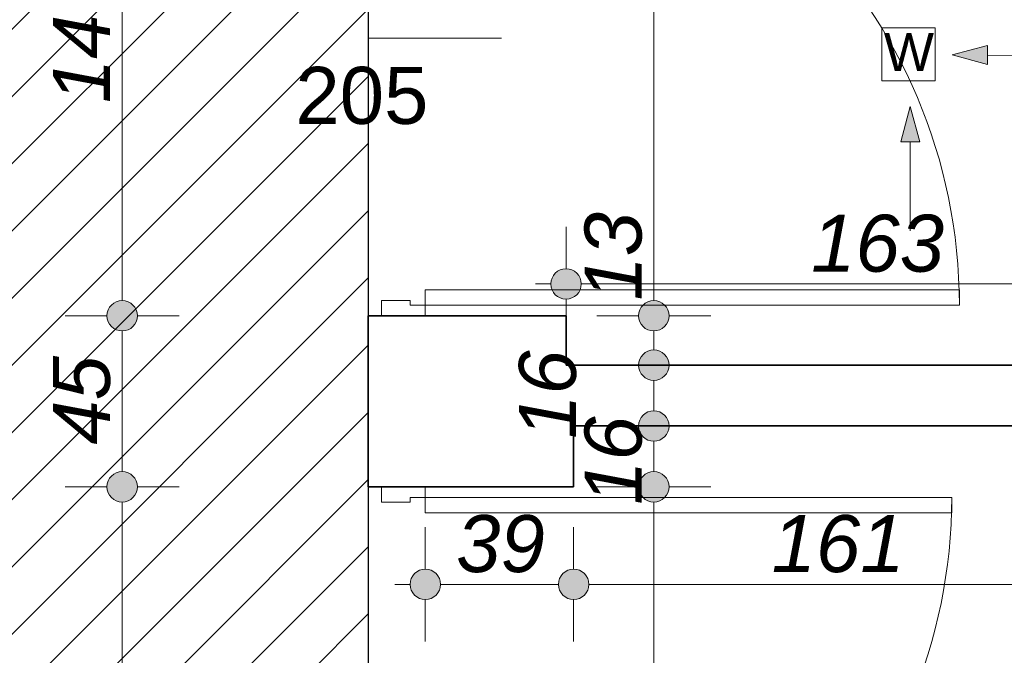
# Model space of a CAD drawing. Header units: millimetres. Extents: x -50073 to 84772, y -78870 to -35317.
# Tile 66 of 125: x 23348 to 25937, y -67144 to -65472. Entities that reach past the tile are written whole.
import ezdxf

# ---------------------------------------------------------------- set-up
doc = ezdxf.new("R2010")
doc.units = ezdxf.units.MM
doc.header["$MEASUREMENT"] = 0
for name, color, linetype, lineweight in [('Drzwi ArchiCAD_Nr_pióra__1', 7, 'Continuous', 0), ('Instalacje - Went_Klim_Nr_pióra__42', 150, 'Continuous', 13), ('Konstrukcja - Ściany zew_Nr_pióra__6', 7, 'Continuous', 35), ('Wymiarowanie - Ogólne_Nr_pióra__82', 114, 'Continuous', 13), ('Znaczniki drzwi ArchiCADa_Nr_pióra__1', 7, 'Continuous', 0), ('Znaczniki drzwi ArchiCADa_Nr_pióra__7', 7, 'Continuous', 70)]:
    doc.layers.add(name, color=color, linetype=linetype, lineweight=lineweight)
doc.layers.add('Wymiarowanie - Ogólne', color=7, linetype='Continuous')
doc.styles.add('GENERATED_STYLE_1', font='txt')
doc.styles.add('GENERATED_STYLE_3', font='txt')
doc.dimstyles.new('GENERATED_STYLE__1', dxfattribs={"dimtxt": 150, "dimasz": 152, "dimexe": 0.18, "dimexo": 0, "dimgap": 0.09, "dimtad": 1, "dimlfac": 0.1, "dimzin": 0, "dimdsep": 46, "dimtxsty": 'GENERATED_STYLE_3', "dimblk": 'ARROWHEAD_11', "dimblk1": 'ARROWHEAD_11', "dimblk2": 'ARROWHEAD_11', "dimcen": 0.09, "dimclrd": 114, "dimclre": 114, "dimclrt": 114, "dimazin": 0, "dimtfac": 1, "dimtdec": 4, "dimtmove": 0, "dimatfit": 3, "dimfxl": 1, "dimtolj": 1, "dimtzin": 0, "dimarcsym": 0})
doc.dimstyles.new('GENERATED_STYLE__2', dxfattribs={"dimtxt": 150, "dimasz": 152, "dimexe": 0.18, "dimexo": 0, "dimgap": 0.09, "dimtad": 1, "dimtih": 1, "dimtoh": 1, "dimlfac": 0.1, "dimzin": 0, "dimdsep": 46, "dimtxsty": 'GENERATED_STYLE_3', "dimblk": 'ARROWHEAD_11', "dimblk1": 'ARROWHEAD_11', "dimblk2": 'ARROWHEAD_11', "dimcen": 0.09, "dimclrd": 114, "dimclre": 114, "dimclrt": 114, "dimazin": 0, "dimtfac": 1, "dimtdec": 4, "dimtmove": 0, "dimatfit": 3, "dimfxl": 1, "dimtolj": 1, "dimtzin": 0, "dimarcsym": 0})
doc.dimstyles.new('GENERATED_STYLE__3', dxfattribs={"dimtxt": 150, "dimasz": 152, "dimexe": 0.18, "dimexo": 0, "dimgap": 0.09, "dimtad": 1, "dimlfac": 0.1, "dimzin": 0, "dimdsep": 46, "dimtxsty": 'GENERATED_STYLE_3', "dimblk": 'ARROWHEAD_11', "dimblk1": 'ARROWHEAD_11', "dimblk2": 'ARROWHEAD_11', "dimcen": 0.09, "dimclrd": 114, "dimclre": 114, "dimclrt": 114, "dimazin": 0, "dimtfac": 1, "dimtdec": 4, "dimtmove": 2, "dimatfit": 3, "dimfxl": 1, "dimtolj": 1, "dimtzin": 0, "dimarcsym": 0})

# ---------------------------------------------------------------- blocks, each defined once
blk = doc.blocks.new('*D705')
at = {"layer": 'Wymiarowanie - Ogólne_Nr_pióra__82', "linetype": 'Continuous'}
for points in [[(23657.6, -66700.7), (23654.6, -66685.4), (23645.9, -66672.4), (23632.9, -66663.7), (23617.6, -66660.7), (23602.3, -66663.7), (23589.3, -66672.4), (23580.7, -66685.4), (23577.6, -66700.7), (23580.7, -66716), (23589.3, -66729), (23602.3, -66737.6), (23617.6, -66740.7), (23632.9, -66737.6), (23645.9, -66729), (23654.6, -66716)], [(23657.6, -68140.7), (23654.6, -68125.4), (23645.9, -68112.4), (23632.9, -68103.7), (23617.6, -68100.7), (23602.3, -68103.7), (23589.3, -68112.4), (23580.7, -68125.4), (23577.6, -68140.7), (23580.7, -68156), (23589.3, -68169), (23602.3, -68177.6), (23617.6, -68180.7), (23632.9, -68177.6), (23645.9, -68169), (23654.6, -68156)]]:
    blk.add_hatch(color=256, dxfattribs=at).paths.add_polyline_path(points)
for p, q in [((23577.6, -66700.7), (23467.6, -66700.7)), ((23767.6, -66700.7), (23657.6, -66700.7)), ((23617.6, -68100.7), (23617.6, -66740.7)), ((23577.6, -68140.7), (23467.6, -68140.7)), ((23767.6, -68140.7), (23657.6, -68140.7))]:
    blk.add_line(p, q, dxfattribs=at)
for centre in [(23617.6, -66700.7), (23617.6, -68140.7)]:
    blk.add_circle(centre, 40, dxfattribs=at)
at = {"layer": 'Wymiarowanie - Ogólne_Nr_pióra__82', "insert": (23587.6, -67591.4), "char_height": 150, "attachment_point": 7, "rotation": 90, "style": 'GENERATED_STYLE_3'}
blk.add_mtext('\\A1;{\\fArial|b0|i1|c238|p38;144}', dxfattribs=at)
blk = doc.blocks.new('ARROWHEAD_11')
at = {"color": 0, "linetype": 'Continuous', "lineweight": 0}
blk.add_line((0, 0), (-1, 0), dxfattribs=at)
at = {"color": 0, "linetype": 'Continuous', "lineweight": 0, "const_width": 0.25, "flags": 128}
blk.add_lwpolyline([(-0.125, 0, 1), (0.125, 0, 1)], format="xyb", close=True, dxfattribs=at)
blk = doc.blocks.new('*D706')
at = {"layer": 'Wymiarowanie - Ogólne_Nr_pióra__82', "linetype": 'Continuous'}
for points in [[(23657.6, -66250.7), (23654.6, -66235.4), (23645.9, -66222.4), (23632.9, -66213.7), (23617.6, -66210.7), (23602.3, -66213.7), (23589.3, -66222.4), (23580.7, -66235.4), (23577.6, -66250.7), (23580.7, -66266), (23589.3, -66279), (23602.3, -66287.6), (23617.6, -66290.7), (23632.9, -66287.6), (23645.9, -66279), (23654.6, -66266)], [(23657.6, -66700.7), (23654.6, -66685.4), (23645.9, -66672.4), (23632.9, -66663.7), (23617.6, -66660.7), (23602.3, -66663.7), (23589.3, -66672.4), (23580.7, -66685.4), (23577.6, -66700.7), (23580.7, -66716), (23589.3, -66729), (23602.3, -66737.6), (23617.6, -66740.7), (23632.9, -66737.6), (23645.9, -66729), (23654.6, -66716)]]:
    blk.add_hatch(color=256, dxfattribs=at).paths.add_polyline_path(points)
for p, q in [((23577.6, -66250.7), (23467.6, -66250.7)), ((23767.6, -66250.7), (23657.6, -66250.7)), ((23617.6, -66660.7), (23617.6, -66290.7)), ((23577.6, -66700.7), (23467.6, -66700.7)), ((23767.6, -66700.7), (23657.6, -66700.7))]:
    blk.add_line(p, q, dxfattribs=at)
for centre in [(23617.6, -66250.7), (23617.6, -66700.7)]:
    blk.add_circle(centre, 40, dxfattribs=at)
at = {"layer": 'Wymiarowanie - Ogólne_Nr_pióra__82', "insert": (23587.6, -66589.5), "char_height": 150, "attachment_point": 7, "rotation": 90, "style": 'GENERATED_STYLE_3'}
blk.add_mtext('\\A1;{\\fArial|b0|i1|c238|p38;45}', dxfattribs=at)
blk = doc.blocks.new('*D707')
at = {"layer": 'Wymiarowanie - Ogólne_Nr_pióra__82', "linetype": 'Continuous'}
for points in [[(23657.6, -64790.7), (23654.6, -64775.4), (23645.9, -64762.4), (23632.9, -64753.7), (23617.6, -64750.7), (23602.3, -64753.7), (23589.3, -64762.4), (23580.7, -64775.4), (23577.6, -64790.7), (23580.7, -64806), (23589.3, -64819), (23602.3, -64827.6), (23617.6, -64830.7), (23632.9, -64827.6), (23645.9, -64819), (23654.6, -64806)], [(23657.6, -66250.7), (23654.6, -66235.4), (23645.9, -66222.4), (23632.9, -66213.7), (23617.6, -66210.7), (23602.3, -66213.7), (23589.3, -66222.4), (23580.7, -66235.4), (23577.6, -66250.7), (23580.7, -66266), (23589.3, -66279), (23602.3, -66287.6), (23617.6, -66290.7), (23632.9, -66287.6), (23645.9, -66279), (23654.6, -66266)]]:
    blk.add_hatch(color=256, dxfattribs=at).paths.add_polyline_path(points)
for p, q in [((23577.6, -64790.7), (23467.6, -64790.7)), ((23767.6, -64790.7), (23657.6, -64790.7)), ((23617.6, -66210.7), (23617.6, -64830.7)), ((23577.6, -66250.7), (23467.6, -66250.7)), ((23767.6, -66250.7), (23657.6, -66250.7))]:
    blk.add_line(p, q, dxfattribs=at)
for centre in [(23617.6, -64790.7), (23617.6, -66250.7)]:
    blk.add_circle(centre, 40, dxfattribs=at)
at = {"layer": 'Wymiarowanie - Ogólne_Nr_pióra__82', "insert": (23587.6, -65691.4), "char_height": 150, "attachment_point": 7, "rotation": 90, "style": 'GENERATED_STYLE_3'}
blk.add_mtext('\\A1;{\\fArial|b0|i1|c238|p38;146}', dxfattribs=at)
blk = doc.blocks.new('*D721')
at = {"layer": 'Wymiarowanie - Ogólne_Nr_pióra__82', "linetype": 'Continuous'}
for points in [[(25055.3, -66700.7), (25052.2, -66685.4), (25043.6, -66672.4), (25030.6, -66663.7), (25015.3, -66660.7), (25000, -66663.7), (24987, -66672.4), (24978.3, -66685.4), (24975.3, -66700.7), (24978.3, -66716), (24987, -66729), (25000, -66737.6), (25015.3, -66740.7), (25030.6, -66737.6), (25043.6, -66729), (25052.2, -66716)], [(25055.3, -68510.7), (25052.2, -68495.4), (25043.6, -68482.4), (25030.6, -68473.7), (25015.3, -68470.7), (25000, -68473.7), (24987, -68482.4), (24978.3, -68495.4), (24975.3, -68510.7), (24978.3, -68526), (24987, -68539), (25000, -68547.6), (25015.3, -68550.7), (25030.6, -68547.6), (25043.6, -68539), (25052.2, -68526)]]:
    blk.add_hatch(color=256, dxfattribs=at).paths.add_polyline_path(points)
for p, q in [((24975.3, -66700.7), (24865.3, -66700.7)), ((25165.3, -66700.7), (25055.3, -66700.7)), ((25015.3, -68470.7), (25015.3, -66740.7)), ((24975.3, -68510.7), (24865.3, -68510.7)), ((25165.3, -68510.7), (25055.3, -68510.7))]:
    blk.add_line(p, q, dxfattribs=at)
for centre in [(25015.3, -66700.7), (25015.3, -68510.7)]:
    blk.add_circle(centre, 40, dxfattribs=at)
at = {"layer": 'Wymiarowanie - Ogólne_Nr_pióra__82', "char_height": 150, "attachment_point": 7, "rotation": 90, "style": 'GENERATED_STYLE_3'}
for s, insert in [('\\A1;{\\fArial|b0|i1|c238|p38;16}', (24985.3, -66748.2)), ('\\A1;{\\fArial|b0|i1|c238|p38;181}', (24985.3, -67776.4))]:
    blk.add_mtext(s, dxfattribs=dict(at, insert=insert))
blk = doc.blocks.new('*D722')
at = {"layer": 'Wymiarowanie - Ogólne_Nr_pióra__82', "linetype": 'Continuous'}
for points in [[(25055.3, -66540.7), (25052.2, -66525.4), (25043.6, -66512.4), (25030.6, -66503.7), (25015.3, -66500.7), (25000, -66503.7), (24987, -66512.4), (24978.3, -66525.4), (24975.3, -66540.7), (24978.3, -66556), (24987, -66569), (25000, -66577.6), (25015.3, -66580.7), (25030.6, -66577.6), (25043.6, -66569), (25052.2, -66556)], [(25055.3, -66700.7), (25052.2, -66685.4), (25043.6, -66672.4), (25030.6, -66663.7), (25015.3, -66660.7), (25000, -66663.7), (24987, -66672.4), (24978.3, -66685.4), (24975.3, -66700.7), (24978.3, -66716), (24987, -66729), (25000, -66737.6), (25015.3, -66740.7), (25030.6, -66737.6), (25043.6, -66729), (25052.2, -66716)]]:
    blk.add_hatch(color=256, dxfattribs=at).paths.add_polyline_path(points)
for p, q in [((24975.3, -66540.7), (24865.3, -66540.7)), ((25165.3, -66540.7), (25055.3, -66540.7)), ((25015.3, -66660.7), (25015.3, -66580.7)), ((24975.3, -66700.7), (24865.3, -66700.7)), ((25165.3, -66700.7), (25055.3, -66700.7))]:
    blk.add_line(p, q, dxfattribs=at)
for centre in [(25015.3, -66540.7), (25015.3, -66700.7)]:
    blk.add_circle(centre, 40, dxfattribs=at)
at = {"layer": 'Wymiarowanie - Ogólne_Nr_pióra__82', "insert": (24812.8, -66574.5), "char_height": 150, "attachment_point": 7, "rotation": 90, "style": 'GENERATED_STYLE_3'}
blk.add_mtext('\\A1;{\\fArial|b0|i1|c238|p38;16}', dxfattribs=at)
blk = doc.blocks.new('*D723')
at = {"layer": 'Wymiarowanie - Ogólne_Nr_pióra__82', "linetype": 'Continuous'}
for points in [[(25055.3, -66380.7), (25052.2, -66365.4), (25043.6, -66352.4), (25030.6, -66343.7), (25015.3, -66340.7), (25000, -66343.7), (24987, -66352.4), (24978.3, -66365.4), (24975.3, -66380.7), (24978.3, -66396), (24987, -66409), (25000, -66417.6), (25015.3, -66420.7), (25030.6, -66417.6), (25043.6, -66409), (25052.2, -66396)], [(25055.3, -66540.7), (25052.2, -66525.4), (25043.6, -66512.4), (25030.6, -66503.7), (25015.3, -66500.7), (25000, -66503.7), (24987, -66512.4), (24978.3, -66525.4), (24975.3, -66540.7), (24978.3, -66556), (24987, -66569), (25000, -66577.6), (25015.3, -66580.7), (25030.6, -66577.6), (25043.6, -66569), (25052.2, -66556)]]:
    blk.add_hatch(color=256, dxfattribs=at).paths.add_polyline_path(points)
for p, q in [((24975.3, -66380.7), (24865.3, -66380.7)), ((25165.3, -66380.7), (25055.3, -66380.7)), ((25015.3, -66500.7), (25015.3, -66420.7)), ((24975.3, -66540.7), (24865.3, -66540.7)), ((25165.3, -66540.7), (25055.3, -66540.7))]:
    blk.add_line(p, q, dxfattribs=at)
for centre in [(25015.3, -66380.7), (25015.3, -66540.7)]:
    blk.add_circle(centre, 40, dxfattribs=at)
blk = doc.blocks.new('*D724')
at = {"layer": 'Wymiarowanie - Ogólne_Nr_pióra__82', "linetype": 'Continuous'}
for points in [[(25055.3, -66250.7), (25052.2, -66235.4), (25043.6, -66222.4), (25030.6, -66213.7), (25015.3, -66210.7), (25000, -66213.7), (24987, -66222.4), (24978.3, -66235.4), (24975.3, -66250.7), (24978.3, -66266), (24987, -66279), (25000, -66287.6), (25015.3, -66290.7), (25030.6, -66287.6), (25043.6, -66279), (25052.2, -66266)], [(25055.3, -66380.7), (25052.2, -66365.4), (25043.6, -66352.4), (25030.6, -66343.7), (25015.3, -66340.7), (25000, -66343.7), (24987, -66352.4), (24978.3, -66365.4), (24975.3, -66380.7), (24978.3, -66396), (24987, -66409), (25000, -66417.6), (25015.3, -66420.7), (25030.6, -66417.6), (25043.6, -66409), (25052.2, -66396)]]:
    blk.add_hatch(color=256, dxfattribs=at).paths.add_polyline_path(points)
for p, q in [((24975.3, -66250.7), (24865.3, -66250.7)), ((25165.3, -66250.7), (25055.3, -66250.7)), ((25015.3, -66340.7), (25015.3, -66290.7)), ((24975.3, -66380.7), (24865.3, -66380.7)), ((25165.3, -66380.7), (25055.3, -66380.7))]:
    blk.add_line(p, q, dxfattribs=at)
for centre in [(25015.3, -66250.7), (25015.3, -66380.7)]:
    blk.add_circle(centre, 40, dxfattribs=at)
blk = doc.blocks.new('*D725')
at = {"layer": 'Wymiarowanie - Ogólne_Nr_pióra__82', "linetype": 'Continuous'}
for points in [[(25055.3, -64490.7), (25052.2, -64475.4), (25043.6, -64462.4), (25030.6, -64453.7), (25015.3, -64450.7), (25000, -64453.7), (24987, -64462.4), (24978.3, -64475.4), (24975.3, -64490.7), (24978.3, -64506), (24987, -64519), (25000, -64527.6), (25015.3, -64530.7), (25030.6, -64527.6), (25043.6, -64519), (25052.2, -64506)], [(25055.3, -66250.7), (25052.2, -66235.4), (25043.6, -66222.4), (25030.6, -66213.7), (25015.3, -66210.7), (25000, -66213.7), (24987, -66222.4), (24978.3, -66235.4), (24975.3, -66250.7), (24978.3, -66266), (24987, -66279), (25000, -66287.6), (25015.3, -66290.7), (25030.6, -66287.6), (25043.6, -66279), (25052.2, -66266)]]:
    blk.add_hatch(color=256, dxfattribs=at).paths.add_polyline_path(points)
for p, q in [((24975.3, -64490.7), (24865.3, -64490.7)), ((25165.3, -64490.7), (25055.3, -64490.7)), ((25015.3, -66210.7), (25015.3, -64530.7)), ((24975.3, -66250.7), (24865.3, -66250.7)), ((25165.3, -66250.7), (25055.3, -66250.7))]:
    blk.add_line(p, q, dxfattribs=at)
for centre in [(25015.3, -64490.7), (25015.3, -66250.7)]:
    blk.add_circle(centre, 40, dxfattribs=at)
at = {"layer": 'Wymiarowanie - Ogólne_Nr_pióra__82', "char_height": 150, "attachment_point": 7, "rotation": 90, "style": 'GENERATED_STYLE_3'}
for s, insert in [('\\A1;{\\fArial|b0|i1|c238|p38;17}', (24985.3, -64520.9)), ('\\A1;{\\fArial|b0|i1|c238|p38;176}', (24985.3, -65427.6)), ('\\A1;{\\fArial|b0|i1|c238|p38;13}', (24985.3, -66210.7))]:
    blk.add_mtext(s, dxfattribs=dict(at, insert=insert))
blk = doc.blocks.new('*D730')
at = {"layer": 'Wymiarowanie - Ogólne_Nr_pióra__82', "linetype": 'Continuous'}
for points in [[(24824.6, -66167), (24821.6, -66151.7), (24812.9, -66138.7), (24799.9, -66130.1), (24784.6, -66127), (24769.3, -66130.1), (24756.3, -66138.7), (24747.6, -66151.7), (24744.6, -66167), (24747.6, -66182.3), (24756.3, -66195.3), (24769.3, -66204), (24784.6, -66207), (24799.9, -66204), (24812.9, -66195.3), (24821.6, -66182.3)], [(26454.6, -66167), (26451.6, -66151.7), (26442.9, -66138.7), (26429.9, -66130.1), (26414.6, -66127), (26399.3, -66130.1), (26386.3, -66138.7), (26377.6, -66151.7), (26374.6, -66167), (26377.6, -66182.3), (26386.3, -66195.3), (26399.3, -66204), (26414.6, -66207), (26429.9, -66204), (26442.9, -66195.3), (26451.6, -66182.3)]]:
    blk.add_hatch(color=256, dxfattribs=at).paths.add_polyline_path(points)
for p, q in [((24784.6, -66127), (24784.6, -66017)), ((26414.6, -66127), (26414.6, -66017)), ((24704.6, -66167), (24744.6, -66167)), ((24824.6, -66167), (26374.6, -66167)), ((26454.6, -66167), (26494.6, -66167)), ((24784.6, -66317), (24784.6, -66207)), ((26414.6, -66317), (26414.6, -66207))]:
    blk.add_line(p, q, dxfattribs=at)
for centre in [(24784.6, -66167), (26414.6, -66167)]:
    blk.add_circle(centre, 40, dxfattribs=at)
at = {"layer": 'Wymiarowanie - Ogólne_Nr_pióra__82', "insert": (25428.9, -66137), "char_height": 150, "attachment_point": 7, "style": 'GENERATED_STYLE_3'}
blk.add_mtext('\\A1;{\\fArial|b0|i1|c238|p38;163}', dxfattribs=at)
blk = doc.blocks.new('*D732')
at = {"layer": 'Wymiarowanie - Ogólne_Nr_pióra__82', "linetype": 'Continuous'}
for points in [[(24454.6, -66957.2), (24451.6, -66941.9), (24442.9, -66928.9), (24429.9, -66920.2), (24414.6, -66917.2), (24399.3, -66920.2), (24386.3, -66928.9), (24377.6, -66941.9), (24374.6, -66957.2), (24377.6, -66972.5), (24386.3, -66985.5), (24399.3, -66994.1), (24414.6, -66997.2), (24429.9, -66994.1), (24442.9, -66985.5), (24451.6, -66972.5)], [(24844.6, -66957.2), (24841.6, -66941.9), (24832.9, -66928.9), (24819.9, -66920.2), (24804.6, -66917.2), (24789.3, -66920.2), (24776.3, -66928.9), (24767.6, -66941.9), (24764.6, -66957.2), (24767.6, -66972.5), (24776.3, -66985.5), (24789.3, -66994.1), (24804.6, -66997.2), (24819.9, -66994.1), (24832.9, -66985.5), (24841.6, -66972.5)]]:
    blk.add_hatch(color=256, dxfattribs=at).paths.add_polyline_path(points)
for p, q in [((24414.6, -66917.2), (24414.6, -66807.2)), ((24804.6, -66917.2), (24804.6, -66807.2)), ((24334.6, -66957.2), (24374.6, -66957.2)), ((24454.6, -66957.2), (24764.6, -66957.2)), ((24414.6, -67107.2), (24414.6, -66997.2)), ((24804.6, -67107.2), (24804.6, -66997.2))]:
    blk.add_line(p, q, dxfattribs=at)
for centre in [(24414.6, -66957.2), (24804.6, -66957.2)]:
    blk.add_circle(centre, 40, dxfattribs=at)
at = {"layer": 'Wymiarowanie - Ogólne_Nr_pióra__82', "insert": (24495.8, -66927.2), "char_height": 150, "attachment_point": 7, "style": 'GENERATED_STYLE_3'}
blk.add_mtext('\\A1;{\\fArial|b0|i1|c238|p38;39}', dxfattribs=at)
blk = doc.blocks.new('*D733')
at = {"layer": 'Wymiarowanie - Ogólne_Nr_pióra__82', "linetype": 'Continuous'}
for points in [[(24844.6, -66957.2), (24841.6, -66941.9), (24832.9, -66928.9), (24819.9, -66920.2), (24804.6, -66917.2), (24789.3, -66920.2), (24776.3, -66928.9), (24767.6, -66941.9), (24764.6, -66957.2), (24767.6, -66972.5), (24776.3, -66985.5), (24789.3, -66994.1), (24804.6, -66997.2), (24819.9, -66994.1), (24832.9, -66985.5), (24841.6, -66972.5)], [(26454.6, -66957.2), (26451.6, -66941.9), (26442.9, -66928.9), (26429.9, -66920.2), (26414.6, -66917.2), (26399.3, -66920.2), (26386.3, -66928.9), (26377.6, -66941.9), (26374.6, -66957.2), (26377.6, -66972.5), (26386.3, -66985.5), (26399.3, -66994.1), (26414.6, -66997.2), (26429.9, -66994.1), (26442.9, -66985.5), (26451.6, -66972.5)]]:
    blk.add_hatch(color=256, dxfattribs=at).paths.add_polyline_path(points)
for p, q in [((24804.6, -66917.2), (24804.6, -66807.2)), ((26414.6, -66917.2), (26414.6, -66807.2)), ((24844.6, -66957.2), (26374.6, -66957.2)), ((24804.6, -67107.2), (24804.6, -66997.2)), ((26414.6, -67107.2), (26414.6, -66997.2))]:
    blk.add_line(p, q, dxfattribs=at)
for centre in [(24804.6, -66957.2), (26414.6, -66957.2)]:
    blk.add_circle(centre, 40, dxfattribs=at)
at = {"layer": 'Wymiarowanie - Ogólne_Nr_pióra__82', "char_height": 150, "attachment_point": 7, "style": 'GENERATED_STYLE_3'}
for s, insert in [('\\A1;{\\fArial|b0|i1|c238|p38;161}', (25325, -66927.2)), ('\\A1;{\\fArial|b0|i1|c238|p38;15}', (26146.9, -66927.2))]:
    blk.add_mtext(s, dxfattribs=dict(at, insert=insert))

msp = doc.modelspace()

# ---------------------------------------------------------------- hatches: boundary and pattern name
h = msp.add_hatch()
h.set_pattern_fill('ANSI31', color=6, scale=1000)
h.set_pattern_definition([(45, (-50072.86, -74020.64), (-88.38835, 88.38835), [])])
h.paths.add_polyline_path([(2644.596, -62100.641), (7974.596, -62100.641), (7974.596, -64220.641), (9744.596, -64270.641), (21114.596, -64270.641), (21114.596, -74020.641), (27274.596, -74020.641), (27274.596, -71940.641), (25294.596, -71940.641), (24264.596, -71000.641), (24264.596, -63210.678), (23794.596, -63210.678), (23794.596, -61870.678), (26194.596, -61870.678), (26194.596, -56680.641), (24594.623, -56680.641), (24594.623, -58720.641), (22604.596, -58720.641), (22604.596, -56680.641), (19225.623, -56680.641), (19225.623, -58710.678), (17495.623, -58710.678), (11774.623, -58710.678), (11774.623, -56680.641), (8425.623, -56655.641), (8425.623, -58710.678), (4584.623, -58710.678), (4584.623, -56660.641), (2644.596, -56660.641)])
h.paths.add_polyline_path([(15447.036, -61501.268), (13419.007, -61501.268), (13419.007, -61271.05), (15447.036, -61271.05)], flags=24)
h = msp.add_hatch()
h.set_pattern_fill('ANSI31', color=5, scale=250)
h.set_pattern_definition([(45, (5604.596, -69870.678), (-22.097087, 22.097087), [])])
h.paths.add_polyline_path([(25564.596, -62180.678, -0.41421356), (25664.596, -62080.678), (26264.596, -62080.678, -0.41421356), (26364.596, -62180.678), (26364.596, -62780.678, -0.41421356), (26264.596, -62880.678), (25664.596, -62880.678, -0.41421356), (25564.596, -62780.678)])
h.paths.add_polyline_path([(26214.596, -62205.678, 1), (26264.596, -62205.678, 1)], flags=16)
h.paths.add_polyline_path([(27054.596, -56830.641, -0.41421356), (27154.596, -56730.641), (27754.596, -56730.641, -0.41421356), (27854.596, -56830.641), (27854.596, -57430.641, -0.41421356), (27754.596, -57530.641), (27154.596, -57530.641, -0.41421356), (27054.596, -57430.641)])
h.paths.add_polyline_path([(27704.596, -56855.641, 1), (27754.596, -56855.641, 1)], flags=16)
h.paths.add_polyline_path([(23594.623, -57810.641, -0.41421356), (23694.623, -57710.641), (24294.623, -57710.641, -0.41421356), (24394.623, -57810.641), (24394.623, -58410.641, -0.41421356), (24294.623, -58510.641), (23694.623, -58510.641, -0.41421356), (23594.623, -58410.641)])
h.paths.add_polyline_path([(24244.623, -58385.641, 1), (24294.623, -58385.641, 1)], flags=16)
h.paths.add_polyline_path([(17350.623, -58410.678), (17350.623, -57810.678, -0.41421356), (17450.623, -57710.678), (18050.623, -57710.678, -0.41421356), (18150.623, -57810.678), (18150.623, -58410.678, -0.41421356), (18050.623, -58510.678), (17610.673, -58510.678), (17610.673, -58302.351, 2.41421356), (17585.673, -58277.351, 0.41421356), (17610.673, -58302.351), (17610.673, -58510.678), (17450.623, -58510.678, -0.41421356)])
h.paths.add_polyline_path([(17450.623, -58385.678, 1), (17500.623, -58385.678, 1)], flags=16)
h.paths.add_polyline_path([(13845.623, -57820.678), (13845.623, -58420.678, 0.40815319), (13943.549, -58520.656), (13943.549, -58395.678), (13943.549, -58257.419, -2.41421356), (13968.549, -58232.419, -0.41421356), (13943.549, -58257.419), (13943.549, -58395.678), (13943.549, -58520.656, 0.00518396), (13945.623, -58520.678), (14545.623, -58520.678, 0.41421356), (14645.623, -58420.678), (14645.623, -57820.678, 0.41421356), (14545.623, -57720.678), (13945.623, -57720.678, 0.41421356)])
h.paths.add_polyline_path([(13945.623, -58395.678, 1), (13995.623, -58395.678, 1)], flags=16)
h.paths.add_polyline_path([(12785.623, -58400.678), (12785.623, -57800.678, -0.41421356), (12885.623, -57700.678), (13485.623, -57700.678, -0.41421356), (13585.623, -57800.678), (13585.623, -58400.678, -0.41421356), (13485.623, -58500.678), (13251.864, -58500.678), (13251.864, -58279.885, 2.41421356), (13226.864, -58254.885, 0.41421356), (13251.864, -58279.885), (13251.864, -58500.678), (12885.623, -58500.678, -0.41421356)])
h.paths.add_polyline_path([(13435.623, -58375.678, 1), (13485.623, -58375.678, 1)], flags=16)
h.paths.add_polyline_path([(6669.596, -58410.678), (6669.596, -57810.678, -0.41421356), (6769.596, -57710.678), (7369.596, -57710.678, -0.41421356), (7469.596, -57810.678), (7469.596, -58410.678, -0.41421356), (7369.596, -58510.678), (6769.596, -58510.678, -0.08881129), (6734.902, -58504.466), (6734.902, -58234.953, 2.41421356), (6709.902, -58209.953, 0.41421356), (6734.902, -58234.953), (6734.902, -58504.466, -0.31385648)])
h.paths.add_polyline_path([(6769.596, -58385.678, 1), (6819.596, -58385.678, 1)], flags=16)
h.paths.add_polyline_path([(24464.596, -69770.678), (24464.596, -69170.678, -0.41421356), (24564.596, -69070.678), (25164.596, -69070.678, -0.41421356), (25264.596, -69170.678), (25264.596, -69770.678, -0.41421356), (25164.596, -69870.678), (24564.596, -69870.678, -0.24955295), (24481.645, -69826.527), (24641.759, -69826.527, 2.41421356), (24666.759, -69801.527, 0.41421356), (24641.759, -69826.527), (24481.645, -69826.527, -0.14923451)])
h.paths.add_polyline_path([(24564.596, -69195.678, 1), (24614.596, -69195.678, 1)], flags=16)
h.paths.add_polyline_path([(5604.596, -57820.678), (5604.596, -58420.678, 0.41421356), (5704.596, -58520.678), (6031.963, -58520.678), (6031.963, -58302.351, -2.41421356), (6056.963, -58277.351, -0.41421356), (6031.963, -58302.351), (6031.963, -58520.678), (6304.596, -58520.678, 0.41421356), (6404.596, -58420.678), (6404.596, -57820.678, 0.41421356), (6304.596, -57720.678), (5704.596, -57720.678, 0.41421356)])
h.paths.add_polyline_path([(6254.596, -58395.678, 1), (6304.596, -58395.678, 1)], flags=16)
h.paths.add_polyline_path([(23871.254, -57979.071), (23871.254, -58256.97), (23643.082, -58256.97), (23643.082, -57979.071)], flags=24)
h.paths.add_polyline_path([(7095.024, -57966.098), (7095.024, -58262.005), (6866.852, -58262.005), (6866.852, -57966.098)], flags=24)
h.paths.add_polyline_path([(25506.814, -69309.87), (25092.524, -69309.87), (25092.524, -69081.699), (25506.814, -69081.699)], flags=9)
h.paths.add_polyline_path([(25638.09, -62879.269), (25242.524, -62879.269), (25242.524, -62651.097), (25638.09, -62651.097)], flags=9)
h.paths.add_polyline_path([(25022.483, -69783.476), (25022.483, -70179.043), (24794.311, -70179.043), (24794.311, -69783.476)], flags=9)
h.paths.add_polyline_path([(27301.714, -56946.363), (26906.353, -56946.363), (26906.353, -56718.089), (27301.714, -56718.089)], flags=9)
h.paths.add_polyline_path([(13266.179, -57954.077), (13266.179, -58249.984), (13038.007, -58249.984), (13038.007, -57954.077)], flags=9)
h.paths.add_polyline_path([(25865.437, -61877.575), (25865.437, -62175.836), (25637.265, -62175.836), (25637.265, -61877.575)], flags=9)
h.paths.add_polyline_path([(14702.816, -57987.839), (14702.816, -58282.007), (14474.541, -58282.007), (14474.541, -57987.839)], flags=9)
h.paths.add_polyline_path([(26389.895, -62879.269), (26109.438, -62879.269), (26109.438, -62651.097), (26389.895, -62651.097)], flags=9)
h.paths.add_polyline_path([(27448.011, -56706.263), (27448.011, -56985.799), (27219.839, -56985.799), (27219.839, -56706.263)], flags=9)
h.paths.add_polyline_path([(5614.922, -58005.357), (5614.922, -58283.257), (5386.75, -58283.257), (5386.75, -58005.357)], flags=9)
at = {"layer": 'Instalacje - Went_Klim_Nr_pióra__42', "linetype": 'Continuous'}
for points in [[(25799.428, -65564.063), (25892.477, -65589.985), (25892.972, -65539.988)], [(25689.716, -65699.864), (25664.716, -65793.165), (25714.716, -65793.165)]]:
    msp.add_hatch(color=256, dxfattribs=at).paths.add_polyline_path(points)

# ---------------------------------------------------------------- linework, layer by layer
at = {"color": 6}
msp.add_lwpolyline([(19225.623, -56680.641), (22604.596, -56680.641), (22604.596, -58720.641), (24594.623, -58720.641), (24594.623, -56680.641), (26194.596, -56680.641), (26194.596, -61870.678), (23794.596, -61870.678), (23794.596, -63210.678), (24264.596, -63210.678), (24264.596, -71000.641), (25294.596, -71940.641), (27274.596, -71940.641), (27274.596, -74020.641), (21114.596, -74020.641)], dxfattribs=at)
msp.add_lwpolyline([(19225.623, -56680.641), (22604.596, -56680.641), (22604.596, -58720.641), (24594.623, -58720.641), (24594.623, -56680.641), (26194.596, -56680.641), (26194.596, -61870.678), (23794.596, -61870.678), (23794.596, -63210.678), (24264.596, -63210.678), (24264.596, -71000.641), (25294.596, -71940.641), (27274.596, -71940.641), (27274.596, -74020.641), (21114.596, -74020.641)], dxfattribs=at)
at = {"layer": 'Drzwi ArchiCAD_Nr_pióra__1', "linetype": 'Continuous'}
for p, q in [((24414.596, -66222.678), (24414.596, -66182.678)), ((24414.596, -66182.678), (25818.596, -66182.678)), ((25818.596, -66182.678), (25818.596, -66222.678)), ((24374.596, -66210.678), (24299.596, -66210.678)), ((24299.596, -66210.678), (24299.596, -66250.678)), ((24374.596, -66222.678), (24374.596, -66210.678)), ((24414.596, -66222.678), (24374.596, -66222.678)), ((24414.596, -66250.678), (24414.596, -66222.678)), ((25818.596, -66222.678), (24414.596, -66222.678)), ((24299.596, -66250.678), (24414.596, -66250.678)), ((24414.596, -66250.678), (24299.596, -66250.678)), ((24299.596, -66700.678), (24414.596, -66700.678)), ((24299.596, -66740.678), (24299.596, -66700.678)), ((24414.596, -66700.678), (24299.596, -66700.678)), ((24414.596, -66700.678), (24414.596, -66728.678)), ((24414.596, -66728.678), (24374.596, -66728.678)), ((24374.596, -66728.678), (24374.596, -66740.678)), ((25798.596, -66728.678), (24414.596, -66728.678)), ((24414.596, -66728.678), (24414.596, -66768.678)), ((25798.596, -66768.678), (25798.596, -66728.678)), ((24374.596, -66740.678), (24299.596, -66740.678)), ((24414.596, -66768.678), (25798.596, -66768.678))]:
    msp.add_line(p, q, dxfattribs=at)
for centre, radius, start, end in [((24414.596, -66222.678), 1404, 0, 90), ((24414.596, -66728.678), 1384, 270, 0)]:
    msp.add_arc(centre, radius, start, end, dxfattribs=at)
at = {"layer": 'Instalacje - Went_Klim_Nr_pióra__42', "linetype": 'Continuous'}
for p, q in [((25615.088, -65492.897), (25615.088, -65632.897)), ((25755.088, -65492.897), (25615.088, -65492.897)), ((25755.088, -65632.897), (25755.088, -65492.897)), ((25799.428, -65564.063), (25892.972, -65539.988)), ((25892.972, -65539.988), (25892.477, -65589.985)), ((25799.428, -65564.063), (25892.477, -65589.985)), ((26127.104, -65567.307), (25892.724, -65564.987)), ((25615.088, -65632.897), (25755.088, -65632.897)), ((25689.716, -65699.864), (25664.716, -65793.165)), ((25689.716, -65699.864), (25714.716, -65793.165)), ((25714.716, -65793.165), (25664.716, -65793.165)), ((25689.716, -66027.556), (25689.716, -65793.165))]:
    msp.add_line(p, q, dxfattribs=at)
at = {"layer": 'Konstrukcja - Ściany zew_Nr_pióra__6', "linetype": 'Continuous'}
for p, q in [((24299.596, -66250.678), (24264.596, -66250.678)), ((24414.596, -66250.678), (24299.596, -66250.678)), ((24299.596, -66700.678), (24264.596, -66700.678)), ((24414.596, -66700.678), (24299.596, -66700.678))]:
    msp.add_line(p, q, dxfattribs=at)
at = {"layer": 'Konstrukcja - Ściany zew_Nr_pióra__6', "linetype": 'Continuous', "flags": 128}
for points in [[(24264.596, -66250.678), (24264.596, -66380.678)], [(24784.596, -66250.678), (24414.596, -66250.678)], [(24784.596, -66380.678), (24784.596, -66250.678)], [(24264.596, -66380.678), (24264.596, -66700.678)], [(24804.596, -66380.678), (24784.596, -66380.678)], [(26414.596, -66380.678), (24804.596, -66380.678)], [(24804.596, -66540.678), (26414.596, -66540.678)], [(24804.596, -66700.678), (24804.596, -66540.678)], [(24414.596, -66700.678), (24804.596, -66700.678)]]:
    msp.add_lwpolyline(points, dxfattribs=at)
at = {"layer": 'Znaczniki drzwi ArchiCADa_Nr_pióra__1', "linetype": 'Continuous'}
msp.add_line((24614.596, -65520.678), (24264.596, -65520.678), dxfattribs=at)

# ---------------------------------------------------------------- texts
at = {"layer": 'Instalacje - Went_Klim_Nr_pióra__42', "linetype": 'Continuous', "insert": (25620.173, -65557.182), "char_height": 100, "attachment_point": 4, "style": 'GENERATED_STYLE_1'}
msp.add_mtext('\\A1;{\\fArial|b0|i0|c238|p38;W}', dxfattribs=at)
at = {"layer": 'Znaczniki drzwi ArchiCADa_Nr_pióra__7', "insert": (24073.111, -65748.146), "char_height": 150, "attachment_point": 7, "style": 'GENERATED_STYLE_1'}
msp.add_mtext('\\A1;{\\fArial|b0|i0|c238|p38;205}', dxfattribs=at)

# ---------------------------------------------------------------- dimensions: what is measured, and where the dimension line sits
at = {"layer": 'Wymiarowanie - Ogólne', "color": 114, "linetype": 'Continuous', "lineweight": 13}
for base, p1, p2, dimstyle, picture, middle in [((25015.29, -64490.678), (24784.596, -66250.678), (24576.686, -64490.678), 'GENERATED_STYLE__1', '*D725', (24910.29, -65256.849)), ((23617.629, -64790.678), (24264.596, -66250.678), (24264.596, -64790.678), 'GENERATED_STYLE__1', '*D707', (23512.629, -65520.678)), ((25015.29, -66250.678), (25204.957, -66380.678), (24784.596, -66250.678), 'GENERATED_STYLE__1', '*D724', (24910.29, -66096.849)), ((23617.629, -66250.678), (24264.596, -66700.678), (24264.596, -66250.678), 'GENERATED_STYLE__1', '*D706', (23512.629, -66475.678)), ((25015.29, -66540.678), (24804.596, -66700.678), (25609.596, -66540.678), 'GENERATED_STYLE__3', '*D722', (24910.29, -66634.388)), ((25015.29, -66380.678), (25609.596, -66540.678), (25204.957, -66380.678), 'GENERATED_STYLE__1', '*D723', (24737.79, -66460.678)), ((25015.29, -66700.678), (25074.561, -68510.678), (24804.596, -66700.678), 'GENERATED_STYLE__1', '*D721', (24910.29, -67605.678)), ((23617.629, -66700.678), (24264.596, -68140.678), (24264.596, -66700.678), 'GENERATED_STYLE__1', '*D705', (23512.629, -67420.678))]:
    dim = msp.add_linear_dim(base=base, p1=p1, p2=p2, angle=90, dimstyle=dimstyle, dxfattribs=at)
    dim.commit()
    dim.dimension.update_dxf_attribs({"geometry": picture, "text_midpoint": middle, "dimtype": 160, "text_rotation": 90})
for base, p1, p2, picture, middle in [((26414.596, -66167.013), (24784.596, -66380.678), (26414.596, -66380.678), '*D730', (25599.596, -66062.013)), ((24804.596, -66957.172), (24414.596, -66753.999), (24804.596, -66593.999), '*D732', (24609.596, -66852.172)), ((26414.596, -66957.172), (24804.596, -66593.999), (26414.596, -66593.999), '*D733', (25495.767, -66852.172))]:
    dim = msp.add_linear_dim(base=base, p1=p1, p2=p2, dimstyle='GENERATED_STYLE__2', dxfattribs=at)
    dim.commit()
    dim.dimension.update_dxf_attribs({"geometry": picture, "text_midpoint": middle, "dimtype": 160})

doc.saveas('drawing.dxf')
